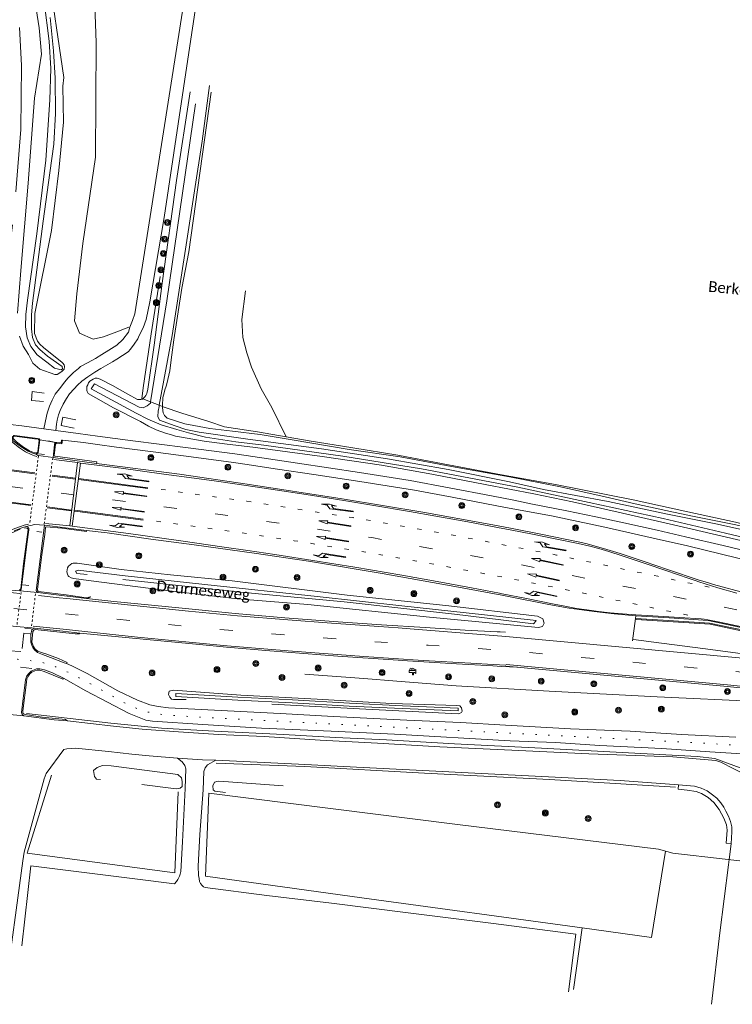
# Model space of a CAD drawing. Extents: x 177628 to 188968, y 384226 to 390673.
# Tile 11 of 256: x 178076 to 178241, y 386800 to 387028. Entities that reach past the tile are written whole.
import ezdxf

# ---------------------------------------------------------------- set-up
doc = ezdxf.new("R2010")
doc.units = 0
for name, pattern in [('VW-1-3_STREEP', [4, 1, -3]), ('VW-3-9_STREEP', [12, 3, -9]), ('VW-30-270_STREEP', [3, 0.3, -2.7]), ('VW-5050_STREEP', [1, 0.5, -0.5])]:
    doc.linetypes.add(name, pattern=pattern)
for name, color, linetype, lineweight in [('1219', 253, 'Continuous', 13), ('1220', 253, 'Continuous', 13), ('1221', 253, 'Continuous', 13), ('2403', 253, 'Continuous', 13), ('2901', 253, 'Continuous', 13), ('B-AF-CULT-GD', 253, 'HEKWERK', 13), ('B-AF-HEKW-GD', 253, 'HEKWERK', 13), ('B-AF-RAST-GD', 253, 'HEKWERK', 13), ('B-BP-BOOM-GD', 253, 'Continuous', 13), ('B-GL-RAIL-GD', 253, 'GELEIDERAIL', 13), ('B-MK-BLOKLG-GD', 253, 'VW-1-3_STREEP', 13), ('B-MK-DRIEH-GD', 253, 'VW-HAAIETAND50-L-B', 13), ('B-MK-KANAL-GD', 253, 'VW-5050_STREEP', 13), ('B-MK-PIJL-GD', 253, 'Continuous', 13), ('B-MK-STRP-GD', 253, 'Continuous', 13), ('B-MK-STSTRP-GD', 253, 'Continuous', 13), ('B-TR-SLOO-GD', 253, 'Continuous', 13), ('B-VH-BNDH-GD', 253, 'Continuous', 13), ('B-VH-FPAD-GD', 8, 'Continuous', 13), ('B-VH-GOOT-GD', 253, 'Continuous', 13), ('B-VH-HFDR-GD', 8, 'Continuous', 13), ('B-VH-MATE-GD', 253, 'Continuous', 13), ('B-VH-OVRG-GD', 8, 'Continuous', 13), ('B-VH-RABA-GD', 253, 'Continuous', 13), ('B-VH-UITV-GD', 8, 'Continuous', 13), ('B-WE-VW-MARKERING_LANGS_STREEP_30270-G', 253, 'VW-30-270_STREEP', 13), ('B-WE-VW-MARKERING_LANGS_STREEP_39-G', 253, 'VW-3-9_STREEP', 13), ('Z06', 7, 'Continuous', 9)]:
    doc.layers.add(name, color=color, linetype=linetype, lineweight=lineweight)
doc.styles.add('Legend', font='calibri.ttf')
doc.linetypes.add('GELEIDERAIL', pattern='A,28,-5,[107,ProvincieNB.shx,S=1,R=0,X=0,Y=0],-5', length=38)
doc.linetypes.add('HEKWERK', pattern='A,7,-1.5,[1,ProvNB.shx,S=0.75,R=0,X=0,Y=0],-1.5', length=10)
doc.linetypes.add('VW-HAAIETAND50-L-B', pattern='A,0,-0.5,[138,NLCS.SHX,S=1,R=0,X=-0.625,Y=0],-0.5', length=1)

# ---------------------------------------------------------------- blocks, each defined once
blk = doc.blocks.new('2403_2403', base_point=(178167.314098, 386775.4))
at = {"layer": '2403'}
blk.add_polyline3d([(178167.564098, 386774.65, 0), (178167.564098, 386775.15, 0), (178167.814098, 386775.15, 0), (178168.064098, 386774.9, 0), (178168.064098, 386775.9, 0), (178167.814098, 386775.65, 0), (178167.309872, 386775.65, 0), (178166.564098, 386775.65, 0), (178166.564098, 386775.15, 0), (178167.314098, 386775.15, 0), (178167.314098, 386774.65, 0)], close=True, dxfattribs=at)
for centre in [(178166.930077, 386775.884344), (178167.436985, 386775.884344)]:
    blk.add_arc(centre, 0.266599, 298.476383, 241.523617, dxfattribs=at)
blk = doc.blocks.new('2901_2901', base_point=(177628.113717, 385871.174588))
at = {"layer": '2901'}
for radius in [0.675, 0.45, 0.225]:
    blk.add_circle((177628.113717, 385871.174588), radius, dxfattribs=at)
blk = doc.blocks.new('1221_1221', base_point=(177627.545238, 385871.174588))
at = {"layer": '1221'}
blk.add_polyline3d([(177627.545238, 385871.174588, 0), (177627.545238, 385871.099588, 0), (177632.995238, 385871.099588, 0), (177633.745238, 385871.849588, 0), (177635.045238, 385871.849588, 0), (177633.245238, 385872.149588, 0), (177631.545238, 385871.849588, 0), (177632.745238, 385871.849588, 0), (177632.145238, 385871.249588, 0), (177627.545238, 385871.249588, 0)], close=True, dxfattribs=at)
blk = doc.blocks.new('1219_1219', base_point=(177627.545238, 385871.174588))
at = {"layer": '1219'}
blk.add_polyline3d([(177627.545238, 385871.174588, 0), (177627.545238, 385871.249588, 0), (177632.995238, 385871.249588, 0), (177632.995238, 385871.549588, 0), (177635.045238, 385871.174588, 0), (177632.995238, 385870.799588, 0), (177632.995238, 385871.099588, 0), (177627.545238, 385871.099588, 0)], close=True, dxfattribs=at)
blk = doc.blocks.new('1220_1220', base_point=(177627.545238, 385871.174588))
at = {"layer": '1220'}
blk.add_polyline3d([(177627.545238, 385871.174588, 0), (177627.545238, 385871.249588, 0), (177632.995238, 385871.249588, 0), (177633.745238, 385870.499588, 0), (177635.045238, 385870.499588, 0), (177633.245238, 385870.199588, 0), (177631.545238, 385870.499588, 0), (177632.745238, 385870.499588, 0), (177632.145238, 385871.099588, 0), (177627.545238, 385871.099588, 0)], close=True, dxfattribs=at)

msp = doc.modelspace()

# ---------------------------------------------------------------- linework, layer by layer
at = {"layer": 'B-AF-CULT-GD', "flags": 128}
msp.add_lwpolyline([(178072.043, 387150.079), (178060.869, 387149.035), (178056.978, 387147.463), (178054.309, 387144.763), (178053.997, 387142.46), (178054.962, 387138.833), (178064.407, 387122.305), (178072.288, 387106.87), (178080.286, 387089.288), (178088.802, 387065.773), (178093.353, 387039.502), (178094.022, 387022.344), (178093.83, 386995.81), (178090.938, 386975.775), (178089.548, 386964.114), (178088.95, 386957.856), (178090.153, 386955.054), (178093.296, 386953.672), (178095.685, 386954.151), (178098.198, 386955.123), (178101.579, 386956.459)], dxfattribs=at)
at = {"layer": 'B-AF-HEKW-GD', "flags": 128}
for points in [[(178077.832, 386866.94), (178097.407, 386864.675), (178109.139, 386863.559), (178121.464, 386862.813), (178137.406, 386862.087), (178149.444, 386861.382), (178161.297, 386860.803), (178177.08, 386859.895), (178197.2, 386858.865), (178217.363, 386857.83), (178233.285, 386856.95), (178237.395, 386856.537), (178247.686, 386852.7), (178254.3, 386850.235)], [(178121.832, 386855.417), (178142.382, 386854.629), (178170.136, 386853.103), (178199.076, 386851.624), (178228.328, 386849.865)], [(178206.631, 386817.256), (178222.755, 386815.04), (178225.955, 386835.064)]]:
    msp.add_lwpolyline(points, dxfattribs=at)
at = {"layer": 'B-AF-RAST-GD', "flags": 128}
for points in [[(178108.84, 386968.173), (178106.776, 386954.867), (178104.926, 386942.346), (178104.616, 386939.857)], [(178128.607, 386964.847), (178127.773, 386958.177), (178127.974, 386954.024), (178128.907, 386950.476), (178130.032, 386947.156), (178132.277, 386942.132), (178134.682, 386937.835), (178138.039, 386931.004)], [(178104.616, 386939.857), (178104.784, 386939.793), (178106.626, 386939.088), (178108.63, 386938.322), (178109.398, 386938.029), (178109.541, 386937.974)], [(178109.541, 386937.974), (178113.851, 386936.533), (178120.081, 386934.538), (178123.744, 386933.367), (178131.405, 386932.15)], [(178280.749, 386902.033), (178271.262, 386904.229), (178254.868, 386907.992), (178242.173, 386911.261), (178231.129, 386913.621), (178218.504, 386916.446), (178200.498, 386920.004), (178187.956, 386922.23), (178174.461, 386924.769), (178163.889, 386926.749), (178153.518, 386928.455), (178143.4, 386930.077), (178131.405, 386932.15)], [(178113.015, 386848.799), (178112.218, 386830.035), (178078.038, 386834.617), (178083.625, 386852.628)], [(178206.631, 386817.256), (178155.566, 386824.226), (178119.371, 386829.239), (178120.128, 386848.51), (178177.128, 386841.294), (178224.383, 386835.487), (178227.681, 386834.599), (178251.975, 386831.802)], [(178206.631, 386817.256), (178204.639, 386802.963)]]:
    msp.add_lwpolyline(points, dxfattribs=at)
at = {"layer": 'B-GL-RAIL-GD', "flags": 128}
msp.add_lwpolyline([(178142.372, 386876.036), (178156.074, 386875.023), (178163.697, 386874.415), (178177.477, 386873.316), (178198.994, 386872.083), (178224.064, 386870.78), (178247.424, 386869.69)], dxfattribs=at)
at = {"layer": 'B-MK-BLOKLG-GD', "flags": 128}
for points in [[(178109.044, 386918.845), (178128.924, 386916.102)], [(178128.924, 386916.102), (178153.55, 386912.305), (178177.194, 386908.164), (178189.503, 386905.796), (178200.731, 386903.635), (178224.195, 386898.707), (178236.33, 386896.153)], [(178108.001, 386911.489), (178127.877, 386908.748)], [(178127.877, 386908.748), (178139.881, 386906.963), (178156.745, 386904.261), (178172.563, 386901.474), (178188.566, 386898.456), (178192.407, 386897.732), (178208.187, 386894.534), (178223.948, 386891.228), (178231.889, 386889.565)]]:
    msp.add_lwpolyline(points, dxfattribs=at)
at = {"layer": 'B-MK-DRIEH-GD', "flags": 128}
for points in [[(178082.924, 386930.063), (178084.247, 386929.794)], [(178082.037, 386926.918), (178080.648, 386927.118)], [(178080.272, 386909.065), (178081.383, 386908.901)], [(178078.368, 386896.616), (178076.991, 386896.747)], [(178077.438, 386886.678), (178078.932, 386886.573)], [(178076.569, 386881.273), (178073.805, 386881.457)], [(178076.445, 386877.651), (178079.055, 386877.393)]]:
    msp.add_lwpolyline(points, dxfattribs=at)
at = {"layer": 'B-MK-KANAL-GD', "flags": 128}
for points in [[(178080.629, 386926.581), (178080.086, 386922.391), (178078.627, 386911.144)], [(178081.949, 386910.807), (178083.917, 386926.056)], [(178075.651, 386887.557), (178076.6, 386894.972)], [(178079.932, 386894.649), (178079.023, 386887.193)]]:
    msp.add_lwpolyline(points, dxfattribs=at)
at = {"layer": 'B-MK-STRP-GD', "flags": 128}
for points in [[(178073.473, 386930.914), (178074.77, 386929.61), (178076.237, 386928.464), (178077.647, 386927.582), (178078.963, 386926.926), (178079.679, 386926.606), (178080.249, 386926.444)], [(178084.204, 386925.781), (178089.634, 386925.046), (178090.364, 386924.956), (178099.783, 386923.728), (178109.647, 386922.406), (178116.693, 386921.444), (178121.863, 386920.732), (178126.716, 386920.052)], [(178070.093, 386923.694), (178079.737, 386922.473)], [(178070.155, 386923.885), (178079.762, 386922.655)], [(178089.202, 386921.452), (178083.795, 386922.15)], [(178083.804, 386921.935), (178089.178, 386921.247)], [(178089.872, 386921.142), (178090.516, 386921.057), (178105.938, 386919.041)], [(178089.901, 386921.364), (178090.543, 386921.279), (178105.978, 386919.239)], [(178078.835, 386915.084), (178068.895, 386916.362)], [(178068.95, 386916.596), (178078.878, 386915.293)], [(178082.67, 386914.579), (178088.294, 386913.881)], [(178082.684, 386914.793), (178088.316, 386914.065)], [(178104.867, 386911.689), (178089.635, 386913.723), (178088.927, 386913.818)], [(178088.953, 386914.014), (178089.659, 386913.922), (178104.894, 386911.922)], [(178076.306, 386894.716), (178071.928, 386895.21), (178070.53, 386895.411), (178069.387, 386895.719), (178068.297, 386896.23), (178067.399, 386896.893), (178066.567, 386897.837), (178066.031, 386898.884), (178065.782, 386899.873), (178065.643, 386901.043), (178065.709, 386902.45), (178065.924, 386903.505), (178066.336, 386904.602), (178066.698, 386905.198), (178067.151, 386905.833), (178067.592, 386906.246), (178068.531, 386906.861), (178070.611, 386907.926), (178072.608, 386908.786), (178074.507, 386909.547), (178076.496, 386910.282), (178077.345, 386910.555), (178078.296, 386910.767)], [(178082.251, 386910.949), (178087.873, 386910.372), (178088.473, 386910.295), (178101.464, 386908.6), (178113.629, 386906.891), (178123.652, 386905.497)], [(178250.222, 386885.596), (178238.604, 386888.088), (178235.817, 386888.651), (178234.959, 386888.78), (178234.217, 386888.84), (178229.198, 386889.161), (178221.77, 386889.619), (178219.128, 386889.794), (178215.987, 386890.017), (178213.134, 386890.262), (178210.407, 386890.568), (178207.745, 386890.912), (178205.354, 386891.289), (178202.662, 386891.79), (178200.136, 386892.253), (178193.77, 386893.545), (178188.085, 386894.68), (178187.458, 386894.805), (178181.034, 386896.022), (178173.066, 386897.512), (178164.844, 386898.969), (178153.945, 386900.831), (178144.208, 386902.406), (178135.432, 386903.785), (178129.16, 386904.692), (178123.652, 386905.497)], [(178188.969, 386884.801), (178166.768, 386886.507), (178163.977, 386886.768), (178159.523, 386887.069), (178148.562, 386887.842), (178138.43, 386888.616), (178126.749, 386889.592), (178115.384, 386890.656), (178104.946, 386891.695), (178096.863, 386892.537), (178087.209, 386893.544), (178085.412, 386893.732), (178080.637, 386894.235)], [(178124.34, 386882.603), (178103.618, 386884.628), (178086.355, 386886.44), (178079.377, 386887.172)], [(178077.259, 386885.507), (178076.825, 386881.951)]]:
    msp.add_lwpolyline(points, dxfattribs=at)
at = {"layer": 'B-MK-STRP-GD'}
for points in [[(178126.716, 386920.052), (178134.496, 386918.91), (178143.667, 386917.498), (178151.844, 386916.202), (178158.344, 386915.132), (178166.648, 386913.718), (178172.757, 386912.63), (178180.139, 386911.295), (178187.061, 386910.013), (178189.97, 386909.454), (178195.157, 386908.455), (178200.366, 386907.428), (178205.695, 386906.32), (178208.432, 386905.677), (178210.543, 386905.148), (178212.858, 386904.478), (178215.91, 386903.461), (178221.458, 386901.591), (178226.024, 386900.049), (178231.43, 386898.206), (178233.12, 386897.631), (178233.71, 386897.438), (178238.114, 386896.052), (178242.49, 386894.795)], [(178124.34, 386882.603), (178138.487, 386881.445), (178156.048, 386880.106), (178169.83, 386879.205), (178180.839, 386878.568), (178185.993, 386878.288), (178188.969, 386878.127)]]:
    msp.add_lwpolyline(points, dxfattribs=at)
for points in [[(178264.983, 386882.626), (178307.431, 386874.635), (178436.539, 386847.154), (178436.539, 386847.154, -0.2134218), (178438.105, 386846.011, -0.381966), (178437.862, 386844.87, -0.2134218), (178435.966, 386844.464), (178336.201, 386865.7), (178305.031, 386868.858), (178278.825, 386874.436, 0.0294774), (178243.927, 386879.739), (178188.969, 386884.801)], [(178189.003, 386878.27), (178240.365, 386873.539, -0.0294774), (178275.35, 386868.224), (178304.735, 386861.969), (178342.738, 386853.88), (178372.493, 386844.07), (178436.919, 386830.356, -0.2183728), (178447.203, 386822.704)]]:
    msp.add_lwpolyline(points, format="xyb", dxfattribs=at)
at = {"layer": 'B-MK-STSTRP-GD', "flags": 128}
for points in [[(178089.634, 386925.046), (178087.873, 386910.372)], [(178088.473, 386910.295), (178090.364, 386924.956)], [(178077.259, 386885.507), (178078.738, 386885.396)]]:
    msp.add_lwpolyline(points, dxfattribs=at)
at = {"layer": 'B-TR-SLOO-GD', "flags": 128}
for points in [[(177970.547, 387207.351), (177979.368, 387199.786), (177991.513, 387189.86), (178009.745, 387174.637), (178023.668, 387161.524), (178032.547, 387151.616), (178038.582, 387144.137), (178048.771, 387130.657), (178056.537, 387117.713), (178064.828, 387102.563), (178069.749, 387089.539), (178075.811, 387072.126), (178079.247, 387056.173), (178082.699, 387039.937), (178086.509, 387014.244), (178086.235, 387012.269), (178086.422, 387003.873), (178085.367, 386992.747), (178083.626, 386978.818), (178079.818, 386959.551)], [(178075.758, 386959.66), (178076.543, 386969.536), (178078.235, 386989.81), (178079.673, 387009.469), (178081.339, 387019.655), (178080.777, 387025.789), (178079.252, 387035.619), (178076.053, 387054.749)], [(178083.333, 387028.148), (178084.081, 387020.446), (178084.514, 387014.094), (178084.542, 387005.928), (178084.148, 386998.818), (178083.281, 386992.14), (178081.708, 386980.953), (178079.209, 386961.97), (178078.981, 386959.268), (178079.025, 386956.066), (178079.21, 386954.049), (178079.908, 386952.366), (178080.94, 386951.24), (178082.733, 386949.725), (178086.127, 386947.283), (178086.225, 386946.75), (178085.864, 386946.504), (178084.343, 386946.921), (178082.54, 386948.29), (178080.321, 386950.051), (178078.828, 386951.921), (178077.977, 386953.949), (178077.595, 386956.529), (178077.72, 386959.384), (178078.076, 386962.683), (178080.249, 386978.05), (178082.351, 386995.088), (178083.284, 387009.076), (178083.519, 387016.34), (178083.067, 387022.654), (178081.952, 387031.783)], [(178108.585, 386938.071), (178108.63, 386938.322), (178111.583, 386954.464), (178118.6, 386999.504), (178120.284, 387012.394)], [(178112.588, 386990.368), (178115.778, 387010.9)], [(178120.687, 387010.877), (178115.448, 386973.842)], [(178116.994, 387008.152), (178110.401, 386962.523), (178106.626, 386939.088), (178106.582, 386938.816)], [(178109.295, 386966.606), (178112.588, 386990.368)], [(178115.448, 386973.842), (178113.84, 386965.426), (178111.999, 386953.462), (178111.347, 386948.887), (178111.083, 386946.32), (178110.648, 386944.337), (178110.462, 386943.588), (178110.233, 386942.755), (178109.944, 386941.911), (178109.743, 386941.219), (178109.604, 386940.658), (178109.488, 386940.133), (178109.415, 386939.572), (178109.362, 386938.809), (178109.391, 386938.126)], [(178109.295, 386966.606), (178107.427, 386952.283), (178105.981, 386942.045), (178105.713, 386941.02), (178105.506, 386940.576), (178105.315, 386940.257), (178105.081, 386940.021), (178104.784, 386939.793)], [(178079.818, 386959.551), (178079.729, 386954.959), (178080.405, 386953.197), (178080.914, 386952.458), (178081.767, 386951.735), (178086.123, 386948.225), (178086.256, 386948.089), (178086.594, 386947.726)], [(178086.594, 386947.726), (178086.693, 386947.313), (178086.564, 386946.665), (178086.038, 386946.129), (178084.93, 386945.486), (178084.418, 386945.445), (178080.912, 386946.73), (178079.291, 386948.07), (178078.343, 386950.097), (178077.064, 386952.053), (178076.24, 386954.345)], [(178104.784, 386939.793), (178104.756, 386939.771), (178104.316, 386939.632), (178103.875, 386939.632), (178103.559, 386939.684), (178101.312, 386940.886), (178097.781, 386942.91), (178094.956, 386944.374), (178094.217, 386944.636), (178093.75, 386944.596), (178093.279, 386944.384), (178092.543, 386943.896), (178092.236, 386943.496), (178092.036, 386943.093), (178091.853, 386942.664), (178091.817, 386942.352), (178091.838, 386941.981), (178091.871, 386941.717), (178091.938, 386941.482), (178092.176, 386941.075), (178097.997, 386937.709), (178104.239, 386934.571), (178106.109, 386933.515), (178107.895, 386932.664), (178110.108, 386931.859), (178111.464, 386931.449), (178112.407, 386931.202), (178113.767, 386930.917), (178119.005, 386930.026), (178124.352, 386929.307), (178130.282, 386928.651)], [(178106.582, 386938.816), (178105.859, 386938.178), (178104.889, 386937.771), (178103.968, 386937.916), (178093.623, 386943.26), (178092.85, 386942.161), (178103.268, 386936.52), (178105.998, 386935.081), (178109.041, 386933.831), (178112.683, 386932.689), (178115.378, 386931.911), (178119.359, 386930.931), (178126.368, 386929.83), (178132.904, 386929.095), (178151.192, 386926.507), (178169.405, 386923.586), (178191.724, 386919.35), (178208.295, 386915.838), (178225.463, 386912.123), (178239.915, 386908.687), (178256.794, 386904.721), (178280.959, 386899.342)], [(178280.867, 386900.52), (178267.777, 386903.766), (178251.275, 386907.818), (178237.676, 386910.878), (178226.415, 386913.134), (178212.706, 386916.003), (178197.714, 386918.832), (178189.825, 386920.561), (178175.625, 386923.44), (178161.52, 386925.894), (178146.246, 386928.27), (178129.156, 386930.502), (178117.85, 386932.069), (178114.814, 386932.705), (178112.31, 386933.544), (178108.675, 386934.859), (178108.332, 386935.693), (178108.384, 386936.974), (178108.585, 386938.071)], [(178109.391, 386938.126), (178109.398, 386938.029), (178109.411, 386937.812), (178109.454, 386937.126), (178109.534, 386936.56), (178109.809, 386935.951), (178110.472, 386935.317), (178114.538, 386934.041)], [(178131.978, 386931.572), (178125.567, 386932.364), (178120.343, 386932.985), (178116.631, 386933.634), (178114.538, 386934.041)], [(178131.978, 386931.572), (178139.406, 386930.329), (178152.629, 386928.121), (178164.433, 386926.383), (178176.394, 386924.151), (178189.811, 386921.757), (178201.601, 386919.43), (178211.991, 386917.12), (178218.963, 386915.463), (178227.857, 386913.565), (178232.614, 386912.565), (178236.862, 386911.679), (178241.889, 386910.682), (178245.035, 386910.025), (178248.434, 386909.386), (178260.188, 386906.459), (178268.377, 386904.516), (178280.778, 386901.662)], [(178281.029, 386898.441), (178263.532, 386902.484), (178245.75, 386906.473), (178228.808, 386910.383), (178215.014, 386913.585), (178204.387, 386915.969), (178195.437, 386917.787), (178184.143, 386919.996), (178171.835, 386922.378), (178160.162, 386924.45), (178146.406, 386926.456), (178130.282, 386928.651)], [(178126.666, 386893.492), (178109.672, 386895.514), (178092.216, 386897.747), (178088.808, 386898.212), (178088.204, 386898.392), (178087.693, 386898.667), (178087.541, 386898.82), (178087.366, 386899.241), (178087.237, 386899.777), (178087.239, 386900.187), (178087.334, 386900.645), (178087.552, 386901.028), (178088.354, 386901.684), (178088.688, 386901.772), (178089.558, 386901.73), (178099.82, 386900.295), (178111.252, 386899.022), (178125.488, 386897.63)], [(178091.887, 386899.111), (178089.527, 386899.366), (178089.245, 386899.906), (178089.812, 386900.112), (178100.71, 386898.788), (178119.212, 386896.819), (178145.24, 386894.008), (178164.884, 386891.866), (178183.988, 386889.79), (178195.988, 386888.465), (178195.914, 386888.307), (178195.353, 386887.674), (178177.076, 386889.924), (178151.501, 386892.833), (178127.547, 386895.057), (178100.172, 386898)], [(178125.488, 386897.63), (178152.178, 386894.371), (178175.02, 386891.919), (178196.286, 386889.506), (178197.557, 386888.88), (178197.853, 386887.823), (178197.471, 386887.073), (178196.497, 386886.835), (178171.234, 386889.285), (178143.033, 386892.185), (178126.666, 386893.492)], [(178114.883, 386870.168), (178111.919, 386870.204), (178111.456, 386870.258), (178111.057, 386870.747), (178110.805, 386871.353), (178110.956, 386872.072), (178111.9, 386872.352), (178127.525, 386871.191), (178145.261, 386870.268), (178162.457, 386869.251), (178177.584, 386868.782), (178178.304, 386868.697), (178178.699, 386868.213), (178178.823, 386867.44), (178178.68, 386867.136), (178177.952, 386866.872), (178156.499, 386867.898), (178134.717, 386869.086)], [(178112.484, 386871.575), (178112.443, 386870.896), (178126.825, 386870.037), (178139.471, 386869.417), (178152.657, 386868.658), (178164.941, 386868.061), (178177.879, 386867.518)], [(178112.484, 386871.575), (178126.862, 386870.716), (178139.507, 386870.096), (178152.693, 386869.337), (178164.972, 386868.741), (178177.907, 386868.197), (178177.879, 386867.518)], [(178095.009, 386851.619), (178094.06, 386851.754), (178093.593, 386852.326), (178093.362, 386853.764), (178094.195, 386854.423), (178095.471, 386854.856), (178097.48, 386854.837), (178112.932, 386852.802), (178113.754, 386852.022), (178113.961, 386851.203), (178113.903, 386850.049), (178113.437, 386849.612), (178112.54, 386849.465), (178104.556, 386850.493)], [(178123.95, 386848.66), (178121.498, 386848.93), (178121.111, 386849.263), (178121.064, 386850.144), (178121.465, 386850.999), (178122.279, 386851.264), (178123.593, 386851.174), (178137.343, 386850.158)]]:
    msp.add_lwpolyline(points, dxfattribs=at)
at = {"layer": 'B-VH-BNDH-GD', "flags": 128}
for points in [[(178080.289, 386930.476), (178075.065, 386931.174), (178074.905, 386931.122), (178074.793, 386931.004), (178074.747, 386930.904), (178074.741, 386930.787), (178074.844, 386930.563), (178075.513, 386929.868), (178076.882, 386928.876), (178077.524, 386928.429), (178078.584, 386927.779), (178079.684, 386927.348), (178079.919, 386927.275), (178080.12, 386927.265), (178080.237, 386927.304), (178080.306, 386927.352), (178080.361, 386927.403), (178080.439, 386927.495), (178080.497, 386927.566), (178080.817, 386930.21), (178080.745, 386930.352), (178080.656, 386930.412), (178080.538, 386930.454)], [(178094.079, 386924.852), (178094.147, 386925.235), (178084.516, 386926.504), (178084.382, 386926.537), (178084.299, 386926.62), (178084.253, 386926.683), (178084.598, 386929.339), (178084.682, 386929.433), (178084.813, 386929.513), (178084.933, 386929.555), (178086.011, 386929.399), (178086.163, 386930.263)], [(178076.367, 386909.628), (178068.955, 386906.421)], [(178076.204, 386895.514), (178076.294, 386895.541), (178076.415, 386895.634), (178076.493, 386895.733), (178076.538, 386895.82), (178077.185, 386901.606), (178078.258, 386909.578), (178078.172, 386909.725), (178078, 386909.841), (178077.825, 386909.89), (178077.634, 386909.909), (178077.363, 386909.889)], [(178091.794, 386909.348), (178091.734, 386909.111), (178086.004, 386909.831), (178082.379, 386910.178), (178082.292, 386910.132), (178082.23, 386910.025), (178082.077, 386908.422), (178081.436, 386903.68), (178080.396, 386895.628), (178080.409, 386895.5), (178080.446, 386895.386), (178080.502, 386895.285), (178080.643, 386895.159), (178087.047, 386894.4), (178091.685, 386893.699), (178091.907, 386893.733), (178092.107, 386893.788), (178092.269, 386893.852), (178092.574, 386893.972), (178092.651, 386893.917), (178092.42, 386893.765), (178092.243, 386893.698), (178091.76, 386893.583)], [(178219.051, 386888.964), (178218.324, 386883.777)], [(178087.116, 386878.489), (178087.26, 386878.719), (178085.301, 386879.635), (178083.774, 386880.211), (178082.596, 386880.674), (178081.298, 386881.042), (178080.504, 386881.388), (178079.851, 386881.818), (178079.457, 386882.48), (178079.234, 386883.05), (178079.107, 386883.494), (178079.327, 386885.954), (178079.608, 386886.312), (178079.878, 386886.41), (178089.113, 386885.386), (178090.117, 386885.357), (178090.194, 386885.522)], [(178087.369, 386865.205), (178086.855, 386865.54), (178081.469, 386866.085), (178077.552, 386866.665), (178077.274, 386866.77), (178077.071, 386866.965), (178076.989, 386867.189), (178077.021, 386867.574), (178077.829, 386874.22), (178077.932, 386874.925), (178078.154, 386875.4), (178078.64, 386876.09), (178079.083, 386876.473), (178079.757, 386876.786), (178080.333, 386876.944), (178080.954, 386876.965), (178081.911, 386876.686), (178084.044, 386875.802), (178085.7, 386875.102), (178086.244, 386874.923), (178086.417, 386875.106)]]:
    msp.add_lwpolyline(points, dxfattribs=at)
at = {"layer": 'B-VH-BNDH-GD'}
for points in [[(178219.182, 386888.693), (178236.299, 386887.646), (178250.778, 386884.552), (178264.484, 386881.609)], [(178263.063, 386878.717), (178254.759, 386879.456), (178250.539, 386879.862), (178245.036, 386880.572), (178235.22, 386881.928), (178225.049, 386883.227), (178218.555, 386884.098)]]:
    msp.add_lwpolyline(points, dxfattribs=at)
at = {"layer": 'B-VH-FPAD-GD', "flags": 128}
for points in [[(178122.202, 387064.769), (178115.234, 387018.522), (178109.773, 386981.813), (178106.47, 386962.252), (178105.551, 386958.197), (178104.927, 386956.252), (178104.001, 386954.514), (178103.622, 386953.73), (178102.843, 386952.458), (178101.957, 386951.36), (178101.381, 386950.735)], [(178100.192, 386953.602), (178101.46, 386955.254), (178101.8, 386956.429), (178102.386, 386957.968), (178102.987, 386959.548), (178119.132, 387062.025)], [(178100.192, 386953.602), (178098.799, 386952.277), (178096.97, 386951.127), (178095.318, 386950.052), (178093.837, 386949.187), (178091.97, 386948.192), (178090.378, 386947.306)], [(178093.251, 386945.714), (178093.661, 386945.995), (178095.11, 386946.871), (178096.682, 386947.783), (178097.756, 386948.4), (178098.8, 386949.03), (178100.098, 386949.896), (178101.381, 386950.735)], [(178090.378, 386947.306), (178089.867, 386946.856), (178089.483, 386946.518), (178088.751, 386945.906), (178087.547, 386944.713), (178086.675, 386943.667), (178085.782, 386942.526), (178084.509, 386940.923), (178083.829, 386939.486), (178083.215, 386938.126), (178082.848, 386937.217), (178082.657, 386936.521), (178082.489, 386935.812), (178081.848, 386932.881), (178076.763, 386933.55), (178074.09, 386933.867), (178071.565, 386934.167)], [(178128.75, 386926.714), (178126.137, 386927.085), (178114.704, 386928.533), (178102.513, 386930.115), (178094.295, 386931.206), (178089.798, 386931.803), (178084.664, 386932.469), (178084.797, 386933.973), (178084.929, 386934.858), (178085.255, 386936.131), (178085.626, 386937.119), (178086.366, 386938.571), (178087.113, 386939.926), (178087.854, 386941.001), (178088.872, 386942.14), (178089.683, 386942.962), (178090.652, 386943.914), (178092.049, 386944.89), (178092.966, 386945.519), (178093.251, 386945.714)], [(178079.989, 386926.965), (178080.321, 386927.191), (178080.589, 386927.397), (178080.917, 386930.302), (178080.776, 386930.519), (178080.661, 386930.585), (178080.459, 386930.66), (178075.099, 386931.331), (178074.851, 386931.302), (178074.721, 386931.204), (178074.621, 386931.097), (178074.582, 386931.023), (178074.558, 386930.888), (178074.548, 386930.759), (178074.575, 386930.671), (178074.775, 386930.122)], [(178128.431, 386924.71), (178125.843, 386925.09), (178117.211, 386926.24), (178107.185, 386927.552), (178098.729, 386928.637), (178094.295, 386929.234), (178091.074, 386929.668), (178086.163, 386930.263), (178085.988, 386930.284), (178085.857, 386929.595), (178084.891, 386929.729), (178084.638, 386929.737), (178084.477, 386929.638), (178084.404, 386929.518), (178084.374, 386929.422), (178084.327, 386929.187), (178084.023, 386926.24)], [(178128.75, 386926.714), (178140.656, 386924.898), (178155.033, 386922.776), (178166.768, 386920.868), (178175.838, 386919.191), (178185.627, 386917.347), (178190.844, 386916.31), (178194.796, 386915.525), (178203.078, 386913.9), (178209.81, 386912.503), (178216.299, 386911.111), (178224.034, 386909.365), (178230.641, 386907.829), (178239.378, 386905.857), (178248.09, 386903.766), (178257.112, 386901.738), (178266.568, 386899.492), (178276.414, 386897.178), (178281.215, 386896.06)], [(178281.378, 386893.978), (178273.014, 386895.909), (178266.81, 386897.341), (178255.3, 386900.051), (178242.746, 386902.901), (178231.07, 386905.755), (178223.144, 386907.528), (178211.938, 386910.092), (178199.514, 386912.712), (178190.597, 386914.374), (178186.858, 386915.071), (178176.508, 386917.049), (178167.793, 386918.646), (178155.154, 386920.705), (178144.472, 386922.327), (178136.033, 386923.553), (178128.431, 386924.71)], [(178076.273, 386895.328), (178076.557, 386895.533), (178076.641, 386895.643), (178078.032, 386906.73), (178078.397, 386909.444), (178078.386, 386909.838), (178078.292, 386910.022), (178078.163, 386910.123), (178077.86, 386910.237)], [(178082.021, 386910.523), (178080.124, 386895.395), (178080.151, 386895.225), (178080.497, 386894.929)], [(178079.731, 386886.679), (178079.175, 386886.356), (178079.074, 386886.319), (178078.882, 386885.257), (178078.833, 386883.482), (178079.064, 386882.78), (178079.292, 386882.217), (178079.668, 386881.691), (178080.391, 386881.098), (178081.525, 386880.585), (178083.446, 386879.941), (178086.618, 386878.704), (178087.116, 386878.489), (178088.379, 386877.944), (178091.916, 386876.222), (178098.998, 386872.157), (178103.548, 386870.004), (178106.429, 386868.946), (178108.385, 386868.523), (178110.743, 386868.269), (178136.678, 386866.905), (178149.006, 386866.247), (178165.991, 386865.35), (178178.422, 386864.84), (178188.866, 386864.208), (178203.976, 386863.415), (178217.794, 386862.857), (178229.692, 386862.089), (178242.309, 386861.466)], [(178247.297, 386857.39), (178236.23, 386858.028), (178225.088, 386858.793), (178210.747, 386859.535), (178200.481, 386860.179), (178189.959, 386860.619), (178163.167, 386862.139), (178148.49, 386862.808), (178132.301, 386863.56), (178118.747, 386864.411), (178107.059, 386865.125), (178105.524, 386865.419), (178104.387, 386865.815), (178101.628, 386866.918), (178091.634, 386872.217), (178086.417, 386875.106), (178083.843, 386876.383), (178082.059, 386877.03), (178080.953, 386877.276), (178080.157, 386877.241), (178079.483, 386876.997), (178078.922, 386876.77), (178078.341, 386876.143), (178077.921, 386875.644), (178077.601, 386874.742), (178077.06, 386870.373), (178076.664, 386867.132), (178076.835, 386866.662), (178077.247, 386866.353)]]:
    msp.add_lwpolyline(points, dxfattribs=at)
at = {"layer": 'B-VH-GOOT-GD', "flags": 128}
msp.add_lwpolyline([(178235.891, 386888.47), (178226.844, 386889.092), (178219.093, 386889.592)], dxfattribs=at)
at = {"layer": 'B-VH-GOOT-GD'}
msp.add_lwpolyline([(178235.891, 386888.47), (178264.825, 386882.303)], dxfattribs=at)
at = {"layer": 'B-VH-HFDR-GD', "flags": 128}
for points in [[(178076.249, 387025.838), (178076.676, 387017.035), (178076.518, 387002.221), (178075.387, 386987.778)], [(178074.586, 386980.098), (178073.889, 386974.319), (178073.027, 386967.12), (178071.816, 386959.407), (178070.859, 386950.234), (178070.139, 386943.106), (178069.971, 386940.559), (178070.155, 386938.523), (178070.467, 386936.859), (178070.95, 386935.34), (178071.565, 386934.167), (178072.494, 386932.7), (178073.421, 386931.338), (178074.073, 386930.71), (178074.775, 386930.122), (178075.064, 386929.88), (178076.411, 386928.86), (178078.27, 386927.674), (178079.51, 386927.159), (178079.989, 386926.965), (178080.15, 386926.9), (178080.567, 386926.719)], [(178074.957, 386909.276), (178076.535, 386909.888), (178077.229, 386910.07), (178077.54, 386910.142), (178077.86, 386910.237), (178078.403, 386910.399), (178078.792, 386910.518), (178079.133, 386910.59), (178079.638, 386910.688), (178080.841, 386910.642), (178082.021, 386910.523)], [(178126.227, 386890.126), (178113.184, 386891.379), (178098.057, 386892.866), (178091.76, 386893.583), (178087.408, 386894.08), (178087.275, 386894.096), (178080.497, 386894.929), (178076.273, 386895.328), (178071.67, 386895.763)], [(178070.118, 386887.661), (178071.182, 386887.552), (178075.464, 386887.115), (178079.07, 386886.746), (178079.731, 386886.679), (178086.303, 386886.008), (178090.194, 386885.522), (178117.972, 386882.882), (178124.176, 386882.263)]]:
    msp.add_lwpolyline(points, dxfattribs=at)
at = {"layer": 'B-VH-HFDR-GD'}
for points in [[(178266.225, 386889.974), (178262.098, 386890.851), (178250.831, 386893.298), (178243.41, 386895.131), (178238.236, 386896.51), (178237.932, 386896.592)], [(178188.905, 386885.787), (178187.658, 386885.85), (178186.963, 386885.886), (178179.537, 386886.261), (178170.271, 386886.84), (178160.155, 386887.447), (178150.126, 386888.152), (178137.738, 386889.082), (178126.227, 386890.126)], [(178264.579, 386881.803), (178260.017, 386882.792), (178247.069, 386885.601), (178236.209, 386887.855), (178225.413, 386888.558), (178219.051, 386888.964), (178219.093, 386889.592)], [(178124.176, 386882.263), (178134.218, 386881.476), (178149.983, 386880.189), (178164.024, 386879.255), (178166.166, 386879.112), (178177.563, 386878.465), (178185.952, 386877.965), (178187.974, 386877.844), (178191.69, 386877.643)]]:
    msp.add_lwpolyline(points, dxfattribs=at)
msp.add_lwpolyline([(178188.969, 386877.897), (178240.33, 386873.166, -0.0294774), (178275.272, 386867.857), (178304.657, 386861.602)], format="xyb", dxfattribs=at)
at = {"layer": 'B-VH-MATE-GD', "flags": 128}
for points in [[(178081.848, 386932.881), (178084.664, 386932.469)], [(178080.917, 386930.302), (178084.638, 386929.737)]]:
    msp.add_lwpolyline(points, dxfattribs=at)
at = {"layer": 'B-VH-OVRG-GD', "flags": 128}
for points in [[(178081.764, 386939.187), (178078.977, 386939.453), (178079.133, 386941.488), (178081.945, 386941.154)], [(178088.918, 386933.023), (178085.867, 386933.652), (178086.245, 386935.579), (178089.258, 386934.92)], [(178061.729, 386878.142), (178061.59, 386876.613), (178061.579, 386875.553), (178061.668, 386874.8), (178061.936, 386873.741), (178062.314, 386872.699), (178062.687, 386871.864), (178063.332, 386870.85), (178064.12, 386869.887), (178065.276, 386869.059), (178066.263, 386868.377), (178067.704, 386867.72), (178069.261, 386867.314), (178072.303, 386866.893), (178077.247, 386866.353), (178084.282, 386865.495), (178087.369, 386865.205), (178098.038, 386864.003)], [(178098.038, 386864.003), (178104.627, 386863.271), (178113.078, 386862.659), (178122.32, 386862.102), (178132.933, 386861.639), (178145.931, 386860.732), (178159.192, 386860.087), (178173.666, 386859.205), (178190.382, 386858.476), (178208.188, 386857.563), (178227.693, 386856.88), (178237.621, 386856.021), (178238.791, 386855.66), (178247.826, 386851.012), (178253.933, 386846.923)], [(178240.748, 386833.095), (178241.181, 386836.756), (178241.383, 386839.51), (178241.332, 386840.67), (178241.031, 386841.948), (178240.593, 386843.153), (178239.985, 386844.319), (178239.486, 386845.248), (178238.821, 386846.255), (178237.845, 386847.287), (178236.895, 386848.122), (178235.648, 386849.01), (178234.208, 386849.666), (178232.697, 386850.135), (178229.005, 386850.437), (178215.451, 386851.413), (178198.816, 386852.279), (178181.772, 386853.103), (178168.154, 386853.794), (178154.366, 386854.524), (178140.889, 386855.227), (178121.731, 386856.146), (178118.624, 386856.212), (178112.842, 386856.616), (178106.311, 386857.159), (178102.281, 386857.499), (178096.882, 386858.107), (178089.192, 386858.926), (178087.168, 386858.77), (178086.517, 386858.557), (178082.382, 386853.012), (178081.939, 386851.811), (178077.273, 386834.792), (178076.988, 386832.839), (178072.911, 386802.553)], [(178076.773, 386813.146), (178078.855, 386831.664), (178102.946, 386828.605), (178112.148, 386827.458), (178112.632, 386828.042), (178112.914, 386828.461), (178113.019, 386828.643), (178113.316, 386829.284), (178113.448, 386829.732), (178113.601, 386830.342), (178114.015, 386837.232), (178114.602, 386849.528), (178114.757, 386854.139), (178114.578, 386854.879), (178113.933, 386855.75), (178112.842, 386856.616)], [(178121.731, 386856.146), (178119.794, 386855.075), (178119.281, 386854.352), (178118.975, 386853.462), (178118.782, 386849.287), (178117.992, 386838.87), (178117.633, 386831.575), (178117.734, 386829.435), (178117.838, 386828.697), (178117.978, 386828.046), (178118.207, 386827.534), (178118.563, 386827.103), (178118.912, 386826.767), (178119.279, 386826.615), (178133.575, 386824.793), (178148.588, 386822.986), (178166.304, 386820.745), (178186.141, 386818.281), (178205.2, 386815.838), (178203.513, 386802.442)], [(178236.627, 386799.57), (178238.597, 386816.097), (178240.607, 386831.865), (178240.748, 386833.095)]]:
    msp.add_lwpolyline(points, dxfattribs=at)
at = {"layer": 'B-VH-RABA-GD', "flags": 128}
msp.add_lwpolyline([(178229.005, 386850.437), (178228.949, 386849.433), (178231.004, 386849.195), (178233.094, 386848.862), (178234.29, 386848.397), (178235.849, 386847.464), (178237.165, 386846.315), (178238.379, 386844.679), (178239.533, 386842.679), (178240.114, 386841.135), (178240.254, 386839.923), (178240.048, 386836.894), (178241.181, 386836.756)], dxfattribs=at)
at = {"layer": 'B-VH-UITV-GD', "flags": 128}
for points in [[(178080.567, 386926.719), (178084.023, 386926.24), (178094.079, 386924.852), (178113.338, 386922.368), (178129.023, 386920.036)], [(178129.023, 386920.036), (178151.062, 386916.662), (178169.742, 386913.596), (178185.064, 386910.796), (178190.018, 386909.834), (178197.471, 386908.386), (178205.713, 386906.719), (178207.5, 386906.288), (178209.962, 386905.627), (178212.376, 386904.923), (178215.474, 386903.98), (178218.008, 386903.172), (178221.033, 386902.118), (178226.439, 386900.296), (178233.792, 386897.84), (178235.723, 386897.262), (178237.114, 386896.842), (178237.932, 386896.592)], [(178082.021, 386910.523), (178091.794, 386909.348), (178096.547, 386908.777), (178106.704, 386907.33), (178116.686, 386905.981), (178130.602, 386904.051)], [(178219.093, 386889.592), (178214.108, 386890.016), (178209.423, 386890.521), (178203.639, 386891.319), (178198.937, 386892.178), (178189.595, 386894.054), (178188.042, 386894.343), (178176.285, 386896.53), (178160.331, 386899.378), (178143.219, 386902.221), (178130.602, 386904.051)]]:
    msp.add_lwpolyline(points, dxfattribs=at)
at = {"layer": 'B-WE-VW-MARKERING_LANGS_STREEP_30270-G', "flags": 128}
msp.add_lwpolyline([(178069.699, 386879.959), (178075.729, 386879.488), (178078.596, 386879.216), (178081.393, 386878.793), (178084.278, 386877.879), (178087.024, 386876.729), (178092.352, 386873.961), (178100.189, 386869.599), (178102.901, 386868.317), (178105.81, 386867.287), (178108.801, 386866.773), (178111.872, 386866.485), (178117.763, 386866.105), (178129.628, 386865.466), (178147.588, 386864.575), (178159.52, 386863.935), (178174.258, 386863.205), (178189.452, 386862.408), (178204.179, 386861.657), (178219.148, 386860.885), (178237.047, 386859.918), (178246.843, 386859.23)], dxfattribs=at)
at = {"layer": 'B-WE-VW-MARKERING_LANGS_STREEP_39-G', "flags": 128}
msp.add_lwpolyline([(177895.457, 386942.407), (177919.154, 386939.392), (177943.591, 386936.263), (177968.02, 386933.142), (177990.977, 386930.184), (178004.59, 386928.43), (178029.081, 386925.298), (178048.535, 386922.833), (178060.655, 386921.257), (178085.087, 386918.089), (178090.083, 386917.45), (178097.293, 386916.529), (178124.671, 386912.796), (178157.865, 386907.668), (178189.018, 386901.996), (178193.003, 386901.271), (178228.217, 386893.935), (178254.354, 386888.435), (178265.561, 386886.098), (178308.035, 386877.472), (178410.734, 386855.611)], dxfattribs=at)
msp.add_lwpolyline([(177896.298, 386913.353), (177936.715, 386908.405), (177963.819, 386905.036), (177987.432, 386902.089), (177988.05, 386902.011), (178012.28, 386898.952), (178048.67, 386894.389), (178057.798, 386893.225), (178074.184, 386891.362), (178086.751, 386890.016), (178107.023, 386887.897), (178122.25, 386886.432), (178134.412, 386885.386), (178155.745, 386883.745), (178170.954, 386882.755), (178188.969, 386881.537), (178242.146, 386876.639, -0.0294774), (178277.087, 386871.33), (178305.443, 386865.294), (178412.152, 386842.581)], format="xyb", dxfattribs=at)

# ---------------------------------------------------------------- block references
at = {"layer": '2403'}
msp.add_blockref('2403_2403', (178167.314, 386876.661, 20.927), dxfattribs=at)
msp.add_blockref('2403_2403', (178167.314, 386876.661, 20.927), dxfattribs=at)
at = {"layer": 'B-BP-BOOM-GD'}
for p in [(178110.502, 386980.661, 20.639), (178109.87, 386976.836, 20.669), (178109.575, 386973.463, 20.692), (178109.026, 386969.685, 20.707), (178108.509, 386966.044, 20.669), (178107.937, 386962.093, 20.561), (178079.06, 386944.098, 20.777), (178098.644, 386936.111, 20.62), (178106.69, 386926.2, 20.945), (178124.552, 386923.967, 20.945), (178138.439, 386921.99, 20.945), (178151.968, 386919.622, 20.846), (178165.633, 386917.595, 20.89), (178178.754, 386915.088, 20.912), (178192.006, 386912.512, 20.912), (178205.146, 386909.958, 20.979), (178218.162, 386905.594, 21.169), (178086.583, 386904.789, 21.065), (178103.884, 386903.481, 20.801), (178231.787, 386903.866, 20.997), (178094.735, 386901.365, 20.679), (178130.911, 386900.341, 20.776), (178089.606, 386896.932, 20.957), (178123.403, 386898.495, 20.648), (178140.565, 386898.427, 20.753), (178107.168, 386895.358, 20.893), (178157.509, 386895.463, 20.808), (178167.671, 386894.69, 20.9), (178177.542, 386893.015, 20.945), (178138.123, 386891.592, 21.003), (178131.004, 386878.514, 20.816), (178096, 386877.4, 20.77), (178106.95, 386876.32, 20.78), (178122.012, 386877.098, 20.858), (178145.466, 386877.468, 20.816), (178160.268, 386876.397, 20.74), (178137.073, 386875.273, 20.82), (178151.492, 386873.493, 20.771), (178175.696, 386875.413, 20.758), (178185.685, 386874.954, 20.758), (178197.173, 386874.426, 20.8), (178209.365, 386873.827, 20.809), (178166.526, 386871.551, 20.726), (178225.338, 386872.899, 20.809), (178240.326, 386872.028, 20.873), (178181.315, 386869.703, 20.834), (178188.722, 386866.632, 21.005), (178204.931, 386867.28, 21.035), (178215.079, 386867.696, 20.967), (178225.007, 386867.958, 20.99), (178187.04, 386845.79, 20.27), (178198.12, 386843.88, 20.28), (178208.05, 386842.6, 20.27)]:
    msp.add_blockref('2901_2901', p, dxfattribs=at)
at = {"layer": 'B-MK-PIJL-GD'}
for name, p, rotation in [('1220_1220', (178106.181, 386920.68, 20.936), 172.299663), ('1219_1219', (178105.701, 386917.236, 20.948), 171.960558), ('1220_1220', (178153.594, 386913.716, 21.078), 172.278176), ('1219_1219', (178105.145, 386913.679, 20.954), 172.616898), ('1221_1221', (178104.645, 386910.227, 20.966), 172.14123), ('1219_1219', (178153.025, 386910.333, 21.045), 170.827443), ('1219_1219', (178152.496, 386906.775, 21.024), 171.144105), ('1220_1220', (178202.904, 386904.658, 21.19), 169.723726), ('1221_1221', (178151.823, 386903.113, 20.973), 170.669338), ('1219_1219', (178202.219, 386901.329, 21.106), 168.251274), ('1219_1219', (178201.34, 386897.755, 21.066), 168.218639), ('1221_1221', (178200.799, 386894.07, 21), 168.061845)]:
    msp.add_blockref(name, p, dxfattribs=dict(at, rotation=rotation))

# ---------------------------------------------------------------- texts
at = {"layer": 'Z06', "style": 'Legend'}
for s, p in [('Berkendonk  Zanddepot', (178235.796, 386964.651, 20.948)), ('Deurneseweg', (178107.878, 386895.308))]:
    msp.add_text(s, height=2.5, rotation=354.33063, dxfattribs=at).set_placement(p)

doc.saveas('drawing.dxf')
